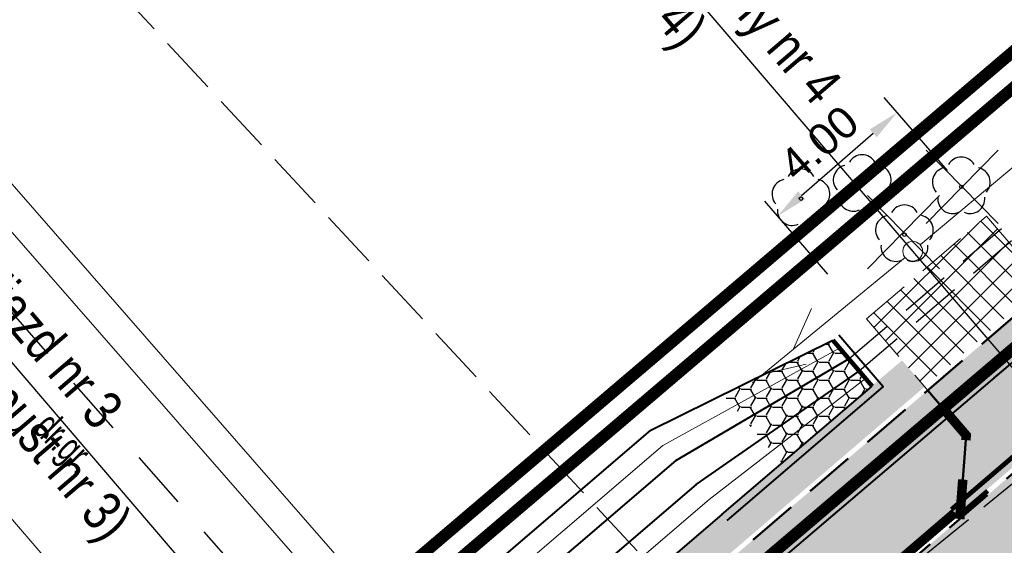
# Model space of a CAD drawing. Header units: metres. Extents: x 7429064 to 7431133, y 5709479 to 5714472.
# Tile 93 of 140: x 7429680 to 7429705, y 5710030 to 5710044. Entities that reach past the tile are written whole.
import ezdxf
from ezdxf.enums import TextEntityAlignment as Align

# ---------------------------------------------------------------- set-up
doc = ezdxf.new("R2010")
doc.units = ezdxf.units.M
for name, pattern in [('1', [0]), ('12', [3, 1, -1, 0, -1]), ('2_KTJZ01', [2, 1.5, -0.5]), ('3_KTJZ01', [2, 1.5, -0.5]), ('4', [2.5, 1.5, -1]), ('4_KTJZ01', [2, 1.5, -0.5]), ('8_1', [0]), ('8_SUPT_01', [0]), ('8_SUPW_01', [0]), ('DASHED', [19.049999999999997, 12.7, -6.349999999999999]), ('DASHED2', [0.375, 0.25, -0.125]), ('HIDDEN', [0.375, 0.25, -0.125]), ('KRESKOWA', [19.049999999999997, 12.7, -6.35])]:
    doc.linetypes.add(name, pattern=pattern)
for name, color, linetype, lineweight in [('_1_HECZ_BITUM', 7, 'DASHED2', 18), ('_1_KR_POBOCZA', 7, 'DASHED2', 20), ('_D_7_PAS DROGOWY-LINIA ROZGR TEREN INW', 222, 'HIDDEN', 50), ('_D_7_PAS DROGOWY_PODZIAL', 1, 'Continuous', 50), ('_D_7_TEREN NIEZBEDNY DLA OB_BUD', 252, 'HIDDEN', 50), ('_D_8_Wymiary', 7, 'Continuous', 20), ('_skarpy', 84, 'Continuous', 40), ('_skarpy umocnione', 202, 'Continuous', 25), ('_wycinka_ZUDP', 1, 'Continuous', 30), ('D_1_KOCIE OCZKA', 7, 'Continuous', 50), ('D_1_LINIA_PALISADA_60 CM', 5, 'Continuous', 50), ('Dr-przepust', 32, 'ZYGZAK', 30), ('gaPoziome', 7, 'Continuous', 30), ('GMINA_L_0', 252, '12', 35), ('KRAWĘŻNIK BETONOWY 12_25 WYN 0 CM', 250, 'DASHED', 50), ('KTJZ_E_T_0_a', 252, 'Continuous', 15), ('KTJZ_L_0', 252, '2_KTJZ01', 30), ('KTJZ_L_0_a', 252, '4_KTJZ01', 18), ('Ogrodzenia proj', 200, 'OGRODZENIE2', 40), ('skarpa', 82, 'ŚLADY', 20), ('SUPT_L_0_a', 252, '8_SUPT_01', 18), ('SUPW_L_0_a', 252, '8_SUPW_01', 18), ('SUSM_T_3_a', 252, 'Continuous', 18)]:
    doc.layers.add(name, color=color, linetype=linetype, lineweight=lineweight)
for name, color, linetype in [('_1_Mapa', 7, 'Continuous'), ('_1_X-REFY', 7, 'Continuous'), ('D_1_LINIA_OPIS_ZJAZDY', 7, 'Continuous'), ('zzz.gaHSDomyslna', 7, 'Continuous')]:
    doc.layers.add(name, color=color, linetype=linetype)
doc.layers.add('_Brudnopis', color=22, linetype='Continuous', lineweight=50, plot=False)
doc.layers.add('D_2_HECZ_JEZDNIA KR3- NOWA KONSTRUKCJA', color=7, linetype='Continuous', lineweight=13, true_color=0x99e6ff, transparency=0.3)
doc.layers.add('D_2_HECZ_JEZDNIA KR3- NOWA KONSTRUKCJA G4', color=7, linetype='Continuous', lineweight=13, true_color=0xbdbdbd, transparency=0.3)
for name, color, linetype, lineweight, true_color in [('DZIALKA_L_0', 7, '1', 40, 0x008000), ('HECZ DROGI ROWEROWE', 7, 'Continuous', 13, 0xff8a8a), ('OBOP_T_1_a', 7, 'Continuous', 30, 0x008000), ('UZYTKI_L_0', 7, '4', 30, 0x008000)]:
    doc.layers.add(name, color=color, linetype=linetype, lineweight=lineweight, true_color=true_color)
doc.styles.add('major_arial', font='arial.ttf')
doc.styles.add('Styl Arial', font='arial.ttf', dxfattribs={"width": 0.8, "height": 0.9})
doc.linetypes.add('OGRODZENIE2', pattern='A,6.35,-2.54,[132,ltypeshp.shx,S=2.54,R=0,X=-2.54,Y=0],-2.54,25.4', length=36.83)
doc.linetypes.add('ZYGZAK', pattern='A,0.00254,-5.08,[131,ltypeshp.shx,S=5.08,R=0,X=-5.08,Y=0],-10.16,[131,ltypeshp.shx,S=5.08,R=180,X=5.08,Y=0],-5.08', length=20.32254)
doc.linetypes.add('ŚLADY', pattern='A,3.81,[130,ltypeshp.shx,S=6.35,R=0,X=0,Y=0],3.81', length=7.62)
doc.dimstyles.new('major_500', dxfattribs={"dimtxt": 0.8, "dimasz": 0.8, "dimexe": 0.5, "dimexo": 1, "dimgap": 0.3, "dimtad": 1, "dimzin": 1, "dimdsep": 46, "dimtxsty": 'major_arial', "dimcen": 0, "dimse1": 1, "dimse2": 1, "dimaunit": 1, "dimadec": 1, "dimazin": 0, "dimtfac": 1, "dimtix": 1, "dimtmove": 0, "dimatfit": 3, "dimfxl": 2, "dimfxlon": 1, "dimtolj": 1, "dimarcsym": 0})

# ---------------------------------------------------------------- blocks, each defined once
blk = doc.blocks.new('*D39')
at = {"layer": '_D_8_Wymiary', "color": 0, "lineweight": -2, "transparency": 16777216}
for p, q in [((7429703.916250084, 5710039.969874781), (7429702.317782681, 5710041.815989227)), ((7429700.225846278, 5710039.343293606), (7429702.040278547, 5710040.914328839)), ((7429700.892229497, 5710037.351511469), (7429699.293762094, 5710039.197625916))]:
    blk.add_line(p, q, dxfattribs=at)
at = {"layer": '_D_8_Wymiary', "color": 0, "transparency": 16777216}
for points in [[(7429701.953001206, 5710041.015127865), (7429702.127555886, 5710040.813529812), (7429702.645072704, 5710041.437992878)], [(7429700.138568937, 5710039.444092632), (7429700.313123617, 5710039.242494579), (7429699.621052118, 5710038.819629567)]]:
    blk.add_solid(points, dxfattribs=at)
at = {"layer": 'Defpoints', "color": 0, "transparency": 16777216}
for p in [(7429702.645072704, 5710041.437992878), (7429704.570830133, 5710039.213882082), (7429701.546809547, 5710036.595518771)]:
    blk.add_point(p, dxfattribs=at)
at = {"layer": '_D_8_Wymiary', "color": 0, "transparency": 16777216, "insert": (7429700.669319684, 5710040.664400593), "char_height": 0.8, "attachment_point": 5, "rotation": 40.88781471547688, "style": 'major_arial'}
blk.add_mtext('\\A1;4.00', dxfattribs=at)
blk = doc.blocks.new('A$C59100B2D')
at = {"layer": '_wycinka_ZUDP'}
for points in [[(0.7010042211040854, -0.7131571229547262), (-0.701004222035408, 0.7131571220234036)], [(-0.7004364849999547, -0.7131571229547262), (0.7010042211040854, 0.7131571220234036)]]:
    blk.add_lwpolyline(points, dxfattribs=at)
blk = doc.blocks.new('4_OBOP02_01')
at = {"linetype": 'Continuous'}
blk.add_circle((0, 0), 0.045, dxfattribs=at)
for centre, radius, start, end in [((0, 0.3750563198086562), 0.3750000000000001, 30.14012428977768, 149.8598757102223), ((-0.3566585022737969, 0.1158924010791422), 0.375, 102.1444654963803, 221.8600234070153), ((0.3566585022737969, 0.1158924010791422), 0.375, 318.1399765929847, 77.85553450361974), ((-0.2204041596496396, -0.3033835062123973), 0.3750000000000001, 174.1481822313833, 293.8542284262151), ((0.2204041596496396, -0.3033835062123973), 0.3750000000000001, 246.145771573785, 5.851817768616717)]:
    blk.add_arc(centre, radius, start, end, dxfattribs=at)
blk = doc.blocks.new('8_SUSM04_01')
at = {"linetype": 'Continuous'}
blk.add_circle((0, 0), 0.25, dxfattribs=at)
blk = doc.blocks.new('X-ref_MDCP_Szara')
at = {"layer": 'DZIALKA_L_0', "linetype": '1'}
blk.add_line((7429836.45, 5710146.5), (7429660.24, 5709996.55), dxfattribs=at)
at = {"layer": 'GMINA_L_0', "linetype": '12'}
blk.add_line((7429660.24, 5709996.55), (7429836.45, 5710146.5), dxfattribs=at)
at = {"layer": 'KTJZ_L_0', "linetype": '3_KTJZ01'}
blk.add_line((7429687.8, 5710017.54), (7429710.93, 5710036.44), dxfattribs=at)
at = {"layer": 'KTJZ_L_0_a', "linetype": '4_KTJZ01'}
blk.add_line((7429677.380782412, 5710050.528375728), (7429697.77520313, 5710028.49145456), dxfattribs=at)
at = {"layer": 'SUPT_L_0_a', "linetype": '8_SUPT_01'}
for p, q in [((7429703.231550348, 5710038.090650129), (7429707.062557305, 5710041.303652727)), ((7429698.98140959, 5710034.599783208), (7429702.846733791, 5710037.771418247)), ((7429700.025047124, 5710035.456124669), (7429700.48094846, 5710036.476984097)), ((7429699.251982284, 5710034.821797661), (7429700.342210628, 5710035.069592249))]:
    blk.add_line(p, q, dxfattribs=at)
at = {"layer": 'SUPW_L_0_a', "linetype": '8_1'}
for p, q in [((7429673.549297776, 5710047.26789546), (7429693.293821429, 5710024.684946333)), ((7429692.691554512, 5710024.158377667), (7429672.93998363, 5710046.749387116)), ((7429669.361945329, 5710043.704582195), (7429681.702576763, 5710029.446685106))]:
    blk.add_line(p, q, dxfattribs=at)
at = {"layer": 'UZYTKI_L_0', "linetype": '4'}
blk.add_line((7429671.904896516, 5710045.868558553), (7429691.69, 5710023.31), dxfattribs=at)
at = {"layer": 'OBOP_T_1_a'}
for p in [(7429701.76, 5710039.62), (7429704.27, 5710039.56), (7429700.21, 5710039.26), (7429702.83, 5710038.35)]:
    blk.add_blockref('4_OBOP02_01', p, dxfattribs=at)
at = {"layer": 'SUSM_T_3_a', "rotation": 81.61001350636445}
blk.add_blockref('8_SUSM04_01', (7429703.04, 5710037.93), dxfattribs=at)
at = {"layer": 'KTJZ_E_T_0_a', "width": 0.7}
blk.add_text('dr.gr.', height=0.75, rotation=314.9999987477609, dxfattribs=at).set_placement((7429681.520324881, 5710033.025783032), align=Align.MIDDLE)
blk = doc.blocks.new('gaHSPos')
at = {"color": 0, "linetype": 'Continuous', "lineweight": 0}
blk.add_point((0, 0), dxfattribs=at)
blk = doc.blocks.new('*U229')
at = {"layer": 'zzz.gaHSDomyslna', "color": 140}
for points in [[(0.1548646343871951, 1.993995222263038, 0.24, 0.24, 0), (0.1642587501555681, 2.114951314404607, 0.24, 0.24, 0), (-0.4070858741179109, 2.782516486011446, 0.24, 0.24, 0)], [(0, 0, 0.24, 0.24, 0), (0.07743231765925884, 0.9969976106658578, 0.24, 0.24, 0)]]:
    blk.add_lwpolyline(points, format="xyseb", dxfattribs=at)
at = {"color": 140}
for p in [(-0.8110875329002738, 3.254556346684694), (0, 0)]:
    blk.add_blockref('gaHSPos', p, dxfattribs=at)
blk = doc.blocks.new('*U247')
at = {"layer": 'zzz.gaHSDomyslna', "color": 140}
for points in [[(5.240129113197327, 4.642784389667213, 0.12, 0.12, 0), (-0.07802770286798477, 0.0911684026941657, 0.12, 0.12, 0)], [(4.63644783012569, 3.810216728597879, 0.12, 0.12, 0), (5.396184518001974, 4.460447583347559, 0.12, 0.12, 0)], [(3.116974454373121, 2.509755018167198, 0.12, 0.12, 0), (3.876711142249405, 3.159985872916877, 0.12, 0.12, 0)], [(1.597501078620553, 1.209293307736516, 0.12, 0.12, 0), (2.357237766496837, 1.859524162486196, 0.12, 0.12, 0)], [(0.07802770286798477, -0.0911684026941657, 0.12, 0.12, 0), (0.8377643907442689, 0.5590624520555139, 0.12, 0.12, 0)]]:
    blk.add_lwpolyline(points, format="xyseb", dxfattribs=at)
at = {"color": 140}
for p in [(5.318156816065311, 4.551615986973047), (0, 0)]:
    blk.add_blockref('gaHSPos', p, dxfattribs=at)
blk = doc.blocks.new('*U209')
at = {"layer": 'zzz.gaHSDomyslna', "color": 140}
blk.add_lwpolyline([(0, 0, 0.24, 0.24, 0), (6.508178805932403, 5.570112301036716, 0.24, 0.24, 0)], format="xyseb", dxfattribs=at)
at = {"color": 140}
for p in [(6.508178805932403, 5.570112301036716), (0, 0)]:
    blk.add_blockref('gaHSPos', p, dxfattribs=at)
blk = doc.blocks.new('spearator')
at = {"layer": 'D_1_KOCIE OCZKA'}
h = blk.add_hatch(color=12, dxfattribs=at)
h.dxf.hatch_style = 1
edge = h.paths.add_edge_path()
edge.add_line((7429810.877451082, 5710121.625320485), (7429811.640892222, 5710122.271197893))
edge.add_arc((7429811.592451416, 5710122.328455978), 0.07499999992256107, 310.2314925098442, 490.2314925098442)
edge.add_line((7429811.54401061, 5710122.385714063), (7429810.78056947, 5710121.739836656))
edge.add_arc((7429810.829010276, 5710121.68257857), 0.07499999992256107, 130.2314925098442, 310.2314925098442)
at = {"layer": 'D_1_KOCIE OCZKA', "lineweight": 18, "flags": 128}
blk.add_lwpolyline([(7429810.877451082, 5710121.625320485), (7429811.640892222, 5710122.271197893, 0.9999999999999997), (7429811.54401061, 5710122.385714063), (7429810.78056947, 5710121.739836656, 1)], format="xyb", close=True, dxfattribs=at)
blk = doc.blocks.new('X-ref_SOR')
at = {"layer": 'D_1_KOCIE OCZKA', "rotation": 0.327517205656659}
blk.add_blockref('spearator', (32654.16649061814, -42468.23736430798), dxfattribs=at)
at = {"layer": 'gaPoziome'}
for name, p in [('*U247', (7429704.100109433, 5710031.305342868)), ('*U229', (7429704.230155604, 5710031.153395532)), ('*U209', (7429697.591930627, 5710025.735230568))]:
    blk.add_blockref(name, p, dxfattribs=at)

msp = doc.modelspace()

# ---------------------------------------------------------------- hatches: boundary and pattern name
at = {"layer": '_1_HECZ_BITUM', "transparency": 33554687}
h = msp.add_hatch(dxfattribs=at)
h.set_pattern_fill('ANSI37', color=256, scale=0.14)
h.set_pattern_definition([(45, (0, 0), (-0.3143089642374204, 0.3143089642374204), []), (135, (0, 0), (-0.3143089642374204, -0.3143089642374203), [])])
h.paths.add_polyline_path([(7429703.341042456, 5710034.499121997), (7429706.379987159, 5710037.100043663), (7429704.910871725, 5710038.816573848), (7429701.871965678, 5710036.215685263)])
at = {"layer": '_skarpy umocnione'}
h = msp.add_hatch(dxfattribs=at)
h.set_pattern_fill('HONEY', color=256, scale=0.083)
h.set_pattern_definition([(0, (3576.712081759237, 6798.582378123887), (0.3952875, 0.228219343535), [0.263525, -0.52705]), (120, (3576.712081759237, 6798.582378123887), (-0.3952874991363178, 0.2282193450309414), [0.2635249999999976, -0.5270499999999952]), (59.99999999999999, (3576.712081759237, 6798.582378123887), (8.636821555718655e-10, 0.4564386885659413), [-0.52705, 0.263525])])
h.paths.add_polyline_path([(7429698.241110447, 5710034.306271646), (7429701.018120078, 5710035.675329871), (7429702.009100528, 5710034.517457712), (7429699.729890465, 5710032.566765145)])
at = {"layer": 'D_2_HECZ_JEZDNIA KR3- NOWA KONSTRUKCJA'}
h = msp.add_hatch(color=256, dxfattribs=at)
h.dxf.hatch_style = 1
edge = h.paths.add_edge_path()
edge.add_arc((7429610.556889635, 5709990.46923513), 29.99999861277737, 310.5590095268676, 314.2935338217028)
edge.add_arc((7429610.556888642, 5709990.46923619), 30.00000006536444, 314.2935337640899, 325.3941215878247)
edge.add_line((7429635.249231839, 5709973.431390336), (7429635.899462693, 5709972.671653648))
edge.add_line((7429635.899462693, 5709972.671653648), (7429667.701526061, 5709999.889876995))
edge.add_line((7429667.701526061, 5709999.889876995), (7429675.245703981, 5710006.346663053))
edge.add_line((7429675.245703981, 5710006.346663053), (7429712.724461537, 5710038.423361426))
edge.add_line((7429712.724461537, 5710038.423361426), (7429823.827837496, 5710132.378343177))
edge.add_line((7429823.827837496, 5710132.378343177), (7429834.315813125, 5710141.376936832))
edge.add_line((7429834.315813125, 5710141.376936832), (7429846.15596758, 5710151.52385914))
edge.add_line((7429846.15596758, 5710151.52385914), (7429850.098715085, 5710146.734336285))
edge.add_line((7429850.098715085, 5710146.734336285), (7429838.187410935, 5710136.849500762))
edge.add_line((7429838.187410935, 5710136.849500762), (7429827.698218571, 5710127.83294208))
edge.add_line((7429827.698218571, 5710127.83294208), (7429716.61281809, 5710033.853790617))
edge.add_line((7429716.61281809, 5710033.853790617), (7429633.474415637, 5709962.698671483))
edge.add_arc((7429636.725569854, 5709958.899988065), 4.999999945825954, 130.5590092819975, 193.2570782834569)
edge.add_line((7429631.858815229, 5709957.753384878), (7429636.051367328, 5709939.958106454))
edge.add_line((7429636.051367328, 5709939.958106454), (7429630.652871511, 5709938.888124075))
edge.add_line((7429630.652871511, 5709938.888124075), (7429629.490782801, 5709943.820607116))
edge.add_arc((7429623.650677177, 5709942.444683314), 6.000000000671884, 13.2570779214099, 130.559009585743)
edge.add_line((7429619.749292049, 5709947.003103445), (7429619.729414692, 5709946.986091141))
edge.add_line((7429619.729414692, 5709946.986091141), (7429617.778722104, 5709949.265301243))
edge.add_line((7429617.778722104, 5709949.265301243), (7429606.382671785, 5709939.511838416))
edge.add_line((7429606.382671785, 5709939.511838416), (7429594.27418418, 5709929.148626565))
edge.add_line((7429594.27418418, 5709929.148626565), (7429594.825160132, 5709928.314105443))
edge.add_line((7429594.825160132, 5709928.314105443), (7429589.707653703, 5709924.935373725))
edge.add_arc((7429606.236932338, 5709899.899740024), 30.00000011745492, 123.4339931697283, 130.5590095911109)
edge.add_line((7429586.73000662, 5709922.691840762), (7429529.229865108, 5709873.479571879))
edge.add_line((7429529.229865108, 5709873.479571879), (7429502.178954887, 5709850.342924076))
edge.add_line((7429502.178954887, 5709850.342924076), (7429339.522881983, 5709712.330120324))
edge.add_arc((7429194.82248072, 5709882.942299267), 223.7112463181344, 294.6653319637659, 310.3021000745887, ccw=False)
edge.add_arc((7429190.303822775, 5709894.737223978), 236.3171344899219, 290.79615437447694, 294.4675271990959, ccw=False)
edge.add_line((7429274.206854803, 5709673.816266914), (7429245.41, 5709663.13))
edge.add_line((7429245.41, 5709663.13), (7429242.105663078, 5709661.907425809))
edge.add_line((7429242.105663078, 5709661.907425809), (7429240.353704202, 5709666.716988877))
edge.add_line((7429240.353704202, 5709666.716988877), (7429244.254478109, 5709668.201402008))
edge.add_line((7429244.254478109, 5709668.201402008), (7429272.082346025, 5709679.427546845))
edge.add_arc((7429195.245944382, 5709882.368837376), 217.0000000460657, 290.7373643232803, 310.3144258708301)
edge.add_line((7429335.640991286, 5709716.905153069), (7429500.355099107, 5709856.664188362))
edge.add_line((7429500.355099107, 5709856.664188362), (7429629.269135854, 5709966.996999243))
edge.add_line((7429629.269135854, 5709966.996999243), (7429630.063814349, 5709967.677135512))
at = {"layer": 'D_2_HECZ_JEZDNIA KR3- NOWA KONSTRUKCJA G4'}
h = msp.add_hatch(color=256, dxfattribs=at)
h.dxf.hatch_style = 1
edge = h.paths.add_edge_path()
edge.add_line((7429693.23695318, 5710025.851401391), (7429703.341040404, 5710034.499120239))
edge.add_line((7429703.341040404, 5710034.499120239), (7429702.768837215, 5710035.167688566))
edge.add_line((7429702.768837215, 5710035.167688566), (7429698.210417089, 5710031.266303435))
edge.add_line((7429698.210417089, 5710031.266303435), (7429692.462750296, 5710026.347085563))
edge.add_arc((7429695.534453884, 5710030.292289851), 4.999999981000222, 232.0959685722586, 242.6451426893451)
at = {"layer": 'HECZ DROGI ROWEROWE'}
h = msp.add_hatch(color=256, dxfattribs=at)
h.dxf.hatch_style = 1
edge = h.paths.add_edge_path()
edge.add_arc((7429796.819700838, 5710136.432689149), 20.40416797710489, 308.0321727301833, 334.2528184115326)
edge.add_arc((7429835.930497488, 5710116.89688608), 23.31795413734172, 143.789652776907, 152.7623535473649, ccw=False)
edge.add_arc((7429839.324960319, 5710112.767127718), 28.52732187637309, 132.1511209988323, 141.1238217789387, ccw=False)
edge.add_line((7429820.180606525, 5710133.916638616), (7429834.124191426, 5710145.713024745))
edge.add_arc((7429837.353578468, 5710141.895819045), 5.000000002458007, 102.01539828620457, 130.2314924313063, ccw=False)
edge.add_line((7429836.312705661, 5710146.786277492), (7429842.062606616, 5710148.010071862))
edge.add_line((7429842.062606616, 5710148.010071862), (7429845.234178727, 5710150.729899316))
edge.add_line((7429845.234178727, 5710150.729899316), (7429843.044890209, 5710150.26393669))
edge.add_arc((7429842.628541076, 5710152.220120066), 2.000000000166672, 169.0595867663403, 282.01539860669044, ccw=False)
edge.add_line((7429840.664890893, 5710152.599696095), (7429846.907573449, 5710184.89479323))
edge.add_arc((7429848.380311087, 5710184.610111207), 1.500000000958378, 109.3988305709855, 169.0595867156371, ccw=False)
edge.add_line((7429847.882098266, 5710186.024955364), (7429848.854093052, 5710186.367226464))
edge.add_line((7429848.854093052, 5710186.367226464), (7429847.264566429, 5710191.423890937))
edge.add_line((7429847.264566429, 5710191.423890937), (7429846.902664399, 5710192.478548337))
edge.add_line((7429846.902664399, 5710192.478548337), (7429845.675039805, 5710198.448585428))
edge.add_arc((7429825.957873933, 5710195.082454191), 20.00243658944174, -10.939142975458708, 9.688181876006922, ccw=False)
edge.add_line((7429845.596852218, 5710191.286666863), (7429839.402578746, 5710159.242003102))
edge.add_arc((7429819.766076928, 5710163.037763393), 19.9999999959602, 310.2314924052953, 349.0595867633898, ccw=False)
edge.add_line((7429832.683625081, 5710147.768940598), (7429817.639926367, 5710135.041849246))
edge.add_arc((7429832.495106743, 5710117.482703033), 22.99999999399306, 130.2314924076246, 151.7603968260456)
edge.add_arc((7429794.613112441, 5710137.828575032), 20.00000000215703, 310.2314924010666, 331.76039682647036, ccw=False)
edge.add_line((7429807.530660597, 5710122.559752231), (7429710.78028326, 5710040.708146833))
edge.add_line((7429710.78028326, 5710040.708146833), (7429674.341489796, 5710009.521515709))
edge.add_arc((7429663.287565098, 5710022.437039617), 17.00000026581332, 303.4339933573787, 310.5590095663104, ccw=False)
edge.add_line((7429672.654156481, 5710008.250180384), (7429665.174772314, 5710003.312065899))
edge.add_arc((7429654.155253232, 5710020.002488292), 20.00000001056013, 287.25233121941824, 303.4339932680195, ccw=False)
edge.add_line((7429660.086861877, 5710000.902330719), (7429655.395687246, 5709999.445472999))
edge.add_arc((7429662.068746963, 5709977.95779574), 22.49999999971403, 107.2523312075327, 130.5590096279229)
edge.add_line((7429647.43855272, 5709995.051871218), (7429638.423894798, 5709987.336555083))
edge.add_arc((7429653.054089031, 5709970.2424796), 22.49999999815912, 130.5590096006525, 144.5952530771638)
edge.add_line((7429634.714793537, 5709983.277825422), (7429621.961912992, 5709965.306093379))
edge.add_arc((7429606.363956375, 5709977.008817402), 19.50000000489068, 310.55900961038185, 323.12009690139, ccw=False)
edge.add_line((7429619.04345805, 5709962.19395198), (7429498.409271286, 5709858.947561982))
edge.add_line((7429498.409271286, 5709858.947561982), (7429409.746698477, 5709783.717845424))
edge.add_line((7429409.746698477, 5709783.717845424), (7429333.700045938, 5709719.192669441))
edge.add_arc((7429195.245944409, 5709882.368837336), 213.9999999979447, 294.99293756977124, 310.31442587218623, ccw=False)
edge.add_line((7429285.662344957, 5709688.407824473), (7429286.787363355, 5709685.755030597))
edge.add_arc((7429195.2162162, 5709882.430203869), 216.9479171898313, 294.9664921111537, 310.3105313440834)
edge.add_line((7429335.566321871, 5709716.99669272), (7429500.277265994, 5709856.755523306))
edge.add_line((7429500.277265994, 5709856.755523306), (7429621.379875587, 5709960.402819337))
edge.add_line((7429621.379875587, 5709960.402819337), (7429627.625099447, 5709965.747878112))
edge.add_line((7429627.625099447, 5709965.747878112), (7429629.90357192, 5709967.697939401))
edge.add_line((7429629.90357192, 5709967.697939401), (7429629.179066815, 5709968.528973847))
edge.add_arc((7429630.686600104, 5709969.843258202), 1.99999999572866, 144.5952529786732, 221.0822816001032, ccw=False)
edge.add_line((7429629.05644051, 5709971.001955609), (7429636.752493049, 5709981.82945368))
edge.add_arc((7429653.054089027, 5709970.242479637), 19.99999997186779, 130.5590096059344, 144.5952530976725, ccw=False)
edge.add_line((7429640.049471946, 5709985.437213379), (7429649.631219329, 5709993.620104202))
edge.add_arc((7429662.068746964, 5709977.957795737), 20.00000000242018, 107.2523312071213, 128.4532876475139, ccw=False)
edge.add_line((7429656.137138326, 5709997.057953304), (7429665.185157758, 5709999.867841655))
edge.add_line((7429665.185157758, 5709999.867841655), (7429673.721413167, 5710005.503734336))
edge.add_arc((7429657.258251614, 5710030.439225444), 29.88000008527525, 303.4339932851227, 310.5590095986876)
edge.add_line((7429676.687149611, 5710007.738293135), (7429712.639886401, 5710038.508993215))
edge.add_line((7429712.639886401, 5710038.508993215), (7429809.390816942, 5710120.361066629))
edge.add_line((7429809.390816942, 5710120.361066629), (7429809.390787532, 5710120.361041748))

# ---------------------------------------------------------------- linework, layer by layer
at = {"layer": '_1_KR_POBOCZA', "color": 5, "ltscale": 5, "flags": 128}
for points in [[(7429701.871924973, 5710036.215650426), (7429704.910871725, 5710038.816573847)], [(7429704.910871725, 5710038.816573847), (7429706.458014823, 5710037.008875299)], [(7429701.871924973, 5710036.215650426), (7429703.419068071, 5710034.407951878)]]:
    msp.add_lwpolyline(points, dxfattribs=at)
at = {"layer": '_Brudnopis', "flags": 128}
msp.add_lwpolyline([(7429704.230155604, 5710031.153395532), (7429704.394414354, 5710033.268346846), (7429703.419068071, 5710034.407951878)], dxfattribs=at)
at = {"layer": '_D_7_PAS DROGOWY-LINIA ROZGR TEREN INW', "ltscale": 10, "const_width": 0.3, "flags": 128}
msp.add_lwpolyline([(7429287.498083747, 5709689.141206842), (7429307.710328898, 5709696.947915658), (7429435.697998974, 5709805.840409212), (7429660.078000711, 5709996.740410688), (7429836.287980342, 5710146.690393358)], dxfattribs=at)
at = {"layer": '_D_7_PAS DROGOWY_PODZIAL', "ltscale": 0.2, "const_width": 0.3, "flags": 128}
msp.add_lwpolyline([(7429838.787736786, 5710158.69944681), (7429835.060550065, 5710151.866820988), (7429707.928821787, 5710044.059165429), (7429670.33646098, 5710012.082675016), (7429661.685038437, 5710006.163007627), (7429648.718433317, 5710002.136191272), (7429632.935415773, 5709988.628083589), (7429615.788923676, 5709965.39743204), (7429495.458099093, 5709862.41067864), (7429330.756278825, 5709722.662069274), (7429319.401743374, 5709713.683805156), (7429307.84155068, 5709705.757592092), (7429296.805838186, 5709699.188897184), (7429282.8456928, 5709692.117459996), (7429269.348606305, 5709686.304179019), (7429250.20040062, 5709678.579529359), (7429239.823858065, 5709670.459676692)], dxfattribs=at)
at = {"layer": '_D_7_TEREN NIEZBEDNY DLA OB_BUD', "ltscale": 10, "const_width": 0.3, "flags": 128}
msp.add_lwpolyline([(7429838.642351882, 5710133.498037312), (7429838.163073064, 5710130.983410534), (7429669.785270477, 5709988.069796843), (7429674.220854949, 5709982.832848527), (7429665.131800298, 5709974.906125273), (7429667.704814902, 5709971.870777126), (7429662.832482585, 5709967.707329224), (7429665.636921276, 5709964.49370197), (7429637.108761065, 5709939.516176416), (7429616.43791595, 5709933.990754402), (7429410.711229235, 5709758.424593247), (7429398.459990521, 5709756.96470503), (7429363.724530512, 5709727.377020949), (7429364.496967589, 5709726.485040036), (7429330.156663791, 5709696.304430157), (7429317.553253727, 5709687.47546742), (7429303.139099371, 5709679.240254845), (7429296.402039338, 5709677.454326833), (7429295.853558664, 5709678.754848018), (7429285.213308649, 5709675.171013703), (7429285.467953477, 5709665.629088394), (7429278.468709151, 5709665.469623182), (7429278.346584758, 5709670.061176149), (7429254.481179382, 5709660.886617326), (7429229.936526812, 5709651.367794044), (7429224.487494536, 5709665.833466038), (7429244.657148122, 5709675.130668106), (7429249.846855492, 5709679.191718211), (7429269.079177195, 5709686.950301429), (7429282.548797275, 5709692.751752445), (7429296.468274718, 5709699.802589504), (7429307.464225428, 5709706.347617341), (7429318.986254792, 5709714.247663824), (7429330.312616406, 5709723.203650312), (7429495.004072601, 5709862.943465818), (7429615.273122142, 5709965.877348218), (7429632.419614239, 5709989.107999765), (7429648.372953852, 5710002.76187988), (7429661.376752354, 5710006.800246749), (7429669.910876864, 5710012.639653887), (7429707.475683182, 5710044.592706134), (7429834.50843472, 5710152.316429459), (7429838.121089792, 5710158.939097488), (7429844.754843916, 5710193.280299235), (7429843.741113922, 5710206.480357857), (7429852.313614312, 5710203.59832983), (7429849.367696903, 5710188.375013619), (7429850.22684329, 5710185.684410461), (7429848.746129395, 5710185.163002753), (7429846.827250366, 5710175.247007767), (7429842.580241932, 5710153.28258802), (7429856.534014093, 5710164.104263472), (7429864.198789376, 5710154.590130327)], close=True, dxfattribs=at)
at = {"layer": '_skarpy', "flags": 128}
for points in [[(7429696.389770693, 5710033.393566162), (7429701.018120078, 5710035.675329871)], [(7429697.040001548, 5710032.633829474), (7429701.422595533, 5710035.202736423)], [(7429697.560186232, 5710032.026040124), (7429701.683985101, 5710034.897326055)], [(7429698.210417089, 5710031.266303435), (7429702.009100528, 5710034.517457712)], [(7429696.389770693, 5710033.393566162), (7429691.325091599, 5710029.05889249)], [(7429697.040001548, 5710032.633829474), (7429691.975322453, 5710028.299155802)], [(7429697.560186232, 5710032.026040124), (7429692.495507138, 5710027.691366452)], [(7429698.210417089, 5710031.266303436), (7429693.145737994, 5710026.931629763)]]:
    msp.add_lwpolyline(points, dxfattribs=at)
at = {"layer": 'D_1_LINIA_OPIS_ZJAZDY', "color": 7, "linetype": 'Continuous', "lineweight": -3}
for points in [[(7429693.32160873, 5710049.281762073), (7429708.845478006, 5710031.14350711)], [(7429678.760221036, 5710036.819202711), (7429694.284090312, 5710018.680947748)]]:
    msp.add_lwpolyline(points, dxfattribs=at)
at = {"layer": 'D_1_LINIA_PALISADA_60 CM', "lineweight": 100, "flags": 128}
msp.add_lwpolyline([(7429701.018120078, 5710035.675329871), (7429702.009100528, 5710034.517457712)], dxfattribs=at)
at = {"layer": 'Dr-przepust', "color": 26, "linetype": 'KRESKOWA', "ltscale": 0.1}
for points in [[(7429701.422595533, 5710035.202736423), (7429705.973161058, 5710039.094368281)], [(7429701.68257099, 5710034.89874175), (7429706.233136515, 5710038.790373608)]]:
    msp.add_lwpolyline(points, dxfattribs=at)
at = {"layer": 'KRAWĘŻNIK BETONOWY 12_25 WYN 0 CM', "ltscale": 0.1, "flags": 128}
msp.add_lwpolyline([(7429807.530660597, 5710122.559752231), (7429790.863206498, 5710108.458950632), (7429710.78028326, 5710040.708146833), (7429674.341489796, 5710009.521515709, -0.03109876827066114), (7429672.654156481, 5710008.250180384), (7429665.174772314, 5710003.312065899, -0.07072338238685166), (7429660.086861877, 5710000.902330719), (7429655.395687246, 5709999.445472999, 0.1020465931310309), (7429647.43855272, 5709995.051871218), (7429638.423894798, 5709987.336555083, 0.06132135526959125), (7429634.714793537, 5709983.277825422), (7429622.219286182, 5709965.698023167)], format="xyb", dxfattribs=at)
msp.add_lwpolyline([(7429725.254523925, 5710049.023896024), (7429712.724461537, 5710038.423361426), (7429698.785608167, 5710026.49360643)], dxfattribs=at)
at = {"layer": 'Ogrodzenia proj', "ltscale": 0.05, "flags": 128}
msp.add_lwpolyline([(7429698.34046326, 5710031.114356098), (7429702.291094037, 5710034.495556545), (7429701.170067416, 5710035.805376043)], dxfattribs=at)
at = {"layer": 'skarpa', "ltscale": 0.04}
for points in [[(7429696.714886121, 5710033.013697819), (7429701.187937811, 5710035.476913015)], [(7429697.885301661, 5710031.64617178), (7429701.846542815, 5710034.707391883)], [(7429696.714886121, 5710033.013697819), (7429691.650207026, 5710028.679024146)], [(7429697.885301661, 5710031.64617178), (7429692.820622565, 5710027.311498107)]]:
    msp.add_lwpolyline(points, dxfattribs=at)

# ---------------------------------------------------------------- block references
at = {"layer": '_1_Mapa'}
msp.add_blockref('X-ref_MDCP_Szara', (0, 0), dxfattribs=at)
at = {"layer": '_1_X-REFY'}
msp.add_blockref('X-ref_SOR', (0, 0), dxfattribs=at)
at = {"layer": '_wycinka_ZUDP', "xscale": -1.3, "yscale": 1.3, "zscale": 1.3}
for p in [(7429704.294994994, 5710039.561832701), (7429702.810069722, 5710038.410107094)]:
    msp.add_blockref('A$C59100B2D', p, dxfattribs=at)

# ---------------------------------------------------------------- texts
at = {"layer": 'D_1_LINIA_OPIS_ZJAZDY', "color": 7, "linetype": 'Continuous', "lineweight": -3, "char_height": 0.9999999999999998, "attachment_point": 4, "rotation": 310.4952906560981, "style": 'Styl Arial'}
for s, insert, width in [('Zjazd techniczny nr 4\\P(przepust nr 4)', (7429693.32160873, 5710049.281762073), 12.47324765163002), ('Zjazd nr 3\\P(przepust nr 3)', (7429678.760221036, 5710036.819202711), 9.469904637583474)]:
    msp.add_mtext(s, dxfattribs=dict(at, insert=insert, width=width))

# ---------------------------------------------------------------- dimensions: what is measured, and where the dimension line sits
at = {"layer": '_D_8_Wymiary'}
dim = msp.add_aligned_dim(p1=(7429701.546809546, 5710036.595518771), p2=(7429704.570830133, 5710039.213882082), distance=2.941973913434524, dimstyle='major_500', override={"dimse1": 0, "dimse2": 0, "dimtmove": 1}, dxfattribs=at)
dim.commit()
dim.dimension.update_dxf_attribs({"geometry": '*D39', "text_midpoint": (7429700.669319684, 5710040.664400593)})

doc.saveas('drawing.dxf')
